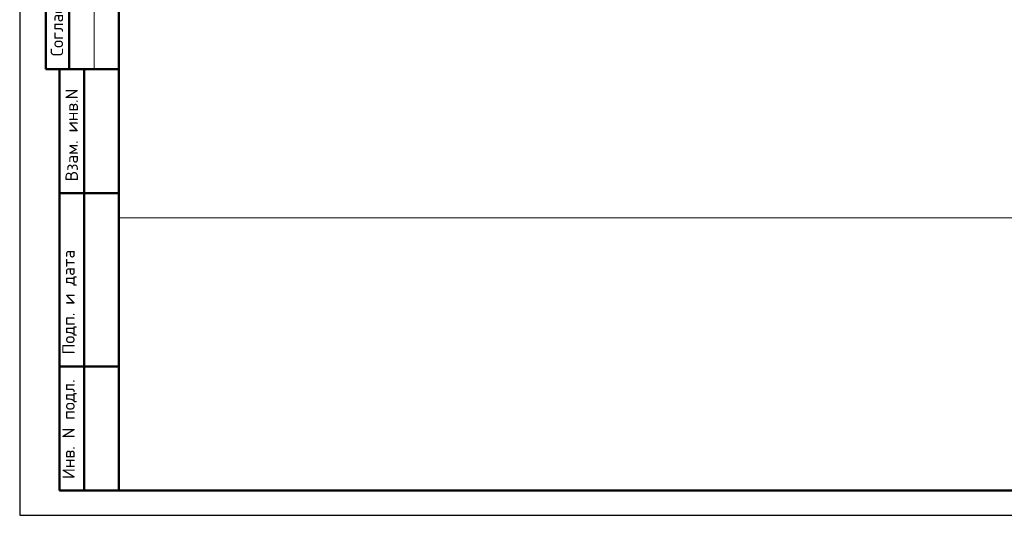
# Model space of a CAD drawing. Header units: millimetres. Extents: x 0 to 42000, y 0 to 29700.
# Tile 1 of 7: x 0 to 19842, y 0 to 9998. Entities that reach past the tile are written whole.
import ezdxf

# ---------------------------------------------------------------- set-up
doc = ezdxf.new("R2010")
doc.units = ezdxf.units.MM
doc.layers.add('Standard', color=7, linetype='Continuous', lineweight=25)
doc.styles.add('ISOCPEUR', font='txt')

msp = doc.modelspace()

# ---------------------------------------------------------------- linework, layer by layer
at = {"layer": 'Standard', "color": 7, "linetype": 'Continuous', "lineweight": 25, "transparency": 33554687}
msp.add_line((2000, 29200), (2000, 1058), dxfattribs=at)
at = {"layer": 'Standard', "color": 7, "linetype": 'Continuous', "lineweight": 50, "transparency": 33554687}
for p, q in [((527, 15500), (527, 9000)), ((527, 15500), (527, 9000)), ((1000, 15500), (1000, 9000)), ((0, 9000), (6, 9000)), ((527, 9000), (2000, 9000)), ((800, 500), (800, 9000)), ((800, 500), (800, 9000)), ((1300, 500), (1300, 9000)), ((800, 6500), (2000, 6500)), ((800, 3000), (2000, 3000)), ((2000, 500), (800, 500))]:
    msp.add_line(p, q, dxfattribs=at)
at = {"layer": 'Standard', "color": 7, "linetype": 'Continuous', "lineweight": 13, "transparency": 33554687}
msp.add_line((1500, 15500), (1500, 9000), dxfattribs=at)
at = {"layer": 'Standard', "color": 7, "linetype": 'Continuous', "lineweight": 25, "transparency": 33554687}
msp.add_lwpolyline([(0, 0), (42000, 0), (42000, 29700), (0, 29700), (0, 0)], close=True, dxfattribs=at)
at = {"layer": 'Standard', "color": 7, "linetype": 'Continuous', "lineweight": 50, "transparency": 33554687}
msp.add_lwpolyline([(2000, 29200), (41500, 29200), (41500, 500), (2000, 500), (2000, 29200)], close=True, dxfattribs=at)
at = {"layer": 'Standard', "color": 2, "linetype": 'Continuous', "lineweight": 13, "transparency": 33554687}
msp.add_lwpolyline([(41500, 29200), (2000, 29200), (2000, 6000), (41500, 6000), (41500, 29200)], dxfattribs=at)

# ---------------------------------------------------------------- texts
at = {"layer": 'Standard', "color": 7, "linetype": 'Continuous', "lineweight": 50, "transparency": 33554687, "char_height": 250, "attachment_point": 7, "rotation": 90, "style": 'ISOCPEUR'}
for s, insert, width in [('\\A1;{\\fISOCPEUR|i0|b0;\\H250.000000;\\W1.000000;\\C7;Согласовано}\\P', (875, 9261), 2071.88), ('\\A1;{\\fISOCPEUR|i0|b0;\\H250.000000;\\W1.000000;\\C7;Взам. инв.N}\\P', (1173, 6736), 1909.1), ('\\A1;{\\fISOCPEUR|i0|b0;\\H250.000000;\\W1.000000;\\C7;Подп. и дата}\\P', (1149, 3242), 2197.06), ('\\A1;{\\fISOCPEUR|i0|b0;\\H250.000000;\\W1.000000;\\C7;Инв. N подл.}\\P', (1149, 734), 2021.79)]:
    msp.add_mtext(s, dxfattribs=dict(at, insert=insert, width=width))

doc.saveas('drawing.dxf')
